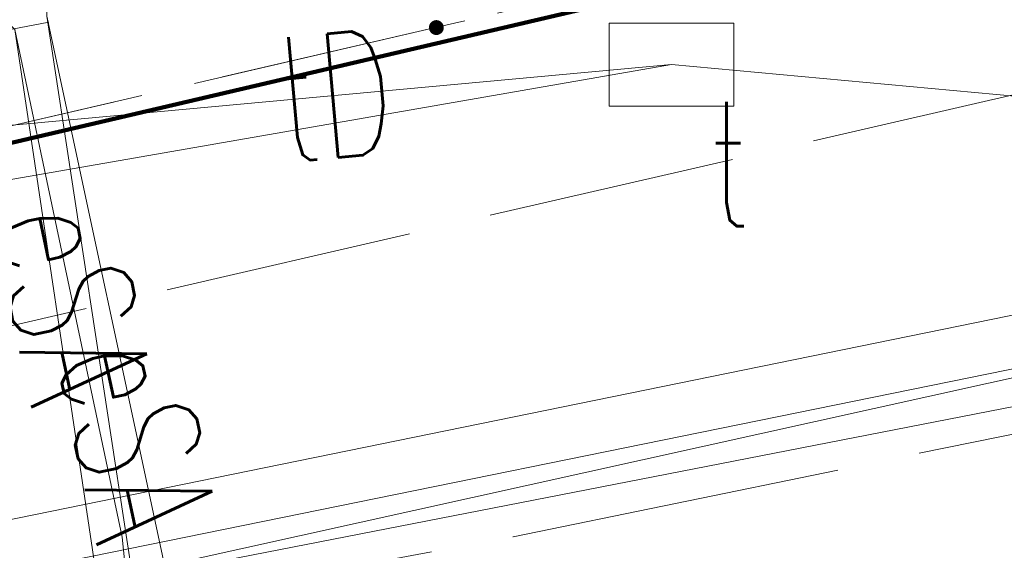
# Model space of a CAD drawing. Header units: metres. Extents: x 6567444 to 13135881, y 5574237 to 11149086.
# Tile 173 of 212: x 6567883 to 6567889, y 5574568 to 5574571. Entities that reach past the tile are written whole.
import ezdxf
from ezdxf.enums import TextEntityAlignment as Align

# ---------------------------------------------------------------- set-up
doc = ezdxf.new("R2010")
doc.units = ezdxf.units.M
for name, pattern in [('_MDCP$0$2.0_1.0', [3, 2, -1]), ('_MDCP$0$L_2_50', [2.5, 2, -0.5]), ('_MDCP$1$L_0_06', [2, 1.5, -0.5]), ('GE.I.6640.1.468.2024_MDCP_dodatkowe pomiary_12.03.2026$0$2.0_1.0', [3, 2, -1]), ('GE.I.6640.1.468.2024_MDCP_dodatkowe pomiary_12.03.2026$0$L_0_06', [2, 1.5, -0.5]), ('GE.I.6640.1.468.2024_MDCP_dodatkowe pomiary_12.03.2026$0$L_2_50', [2.5, 2, -0.5])]:
    doc.linetypes.add(name, pattern=pattern)
for name, color, linetype, lineweight in [('_MDCP$0$GES_InneUrzadzeniaTowarzyszace_P', 7, 'Continuous', 18), ('_MDCP$0$GES_PrzewodElektroenergetyczny', 1, 'Continuous', 18), ('_MDCP$0$GES_PrzewodElektroenergetyczny_Projektowany', 7, 'Continuous', 18), ('_MDCP$0$GES_PrzewodKanalizacyjny_Projektowany', 7, 'Continuous', 18), ('_MDCP$0$GES_PrzewodTelekomunikacyjny', 30, 'Continuous', 18), ('_MDCP$0$OT_Komunikacja', 7, 'Continuous', 18), ('_MDCP$0$OTRS', 7, 'Continuous', 13), ('_MDCP$0$OTRS_O', 7, 'Continuous', 20), ('_MDCP$0$Z_ZAKRES', 214, 'Continuous', 90), ('_MDCP$1$GES_PrzewodWodociagowy', 5, 'Continuous', 18), ('GE.I.6640.1.468.2024_MDCP_dodatkowe pomiary_12.03.2026$0$GES_InneUrzadzeniaTowarzyszace_P', 7, 'Continuous', 18), ('GE.I.6640.1.468.2024_MDCP_dodatkowe pomiary_12.03.2026$0$GES_PrzewodElektroenergetyczny', 1, 'Continuous', 18), ('GE.I.6640.1.468.2024_MDCP_dodatkowe pomiary_12.03.2026$0$GES_PrzewodElektroenergetyczny_Projektowany', 7, 'Continuous', 18), ('GE.I.6640.1.468.2024_MDCP_dodatkowe pomiary_12.03.2026$0$GES_PrzewodKanalizacyjny_Projektowany', 7, 'Continuous', 18), ('GE.I.6640.1.468.2024_MDCP_dodatkowe pomiary_12.03.2026$0$GES_PrzewodTelekomunikacyjny', 30, 'Continuous', 18), ('GE.I.6640.1.468.2024_MDCP_dodatkowe pomiary_12.03.2026$0$GES_PrzewodWodociagowy', 5, 'Continuous', 18), ('GE.I.6640.1.468.2024_MDCP_dodatkowe pomiary_12.03.2026$0$OT_Komunikacja', 7, 'Continuous', 18), ('GE.I.6640.1.468.2024_MDCP_dodatkowe pomiary_12.03.2026$0$OTRS', 7, 'Continuous', 13), ('GE.I.6640.1.468.2024_MDCP_dodatkowe pomiary_12.03.2026$0$OTRS_O', 7, 'Continuous', 20), ('GE.I.6640.1.468.2024_MDCP_dodatkowe pomiary_12.03.2026$0$Z_ZAKRES', 214, 'Continuous', 90)]:
    doc.layers.add(name, color=color, linetype=linetype, lineweight=lineweight)
doc.styles.add('_MDCP$0$BDOT', font='arial.ttf', dxfattribs={"width": 0.9})
doc.styles.add('_MDCP$0$STANDARD', font='simplex.shx')
doc.styles.add('GE.I.6640.1.468.2024_MDCP_dodatkowe pomiary_12.03.2026$0$BDOT', font='arial.ttf', dxfattribs={"width": 0.9})
doc.styles.add('GE.I.6640.1.468.2024_MDCP_dodatkowe pomiary_12.03.2026$0$STANDARD', font='simplex.shx')

# ---------------------------------------------------------------- blocks, each defined once
blk = doc.blocks.new('_MDCP$0$SUPW_R')
at = {"color": 0, "linetype": 'Continuous', "lineweight": 18, "flags": 128}
blk.add_lwpolyline([(0.75, 0.5), (0.75, -0.5), (-0.75, -0.5), (-0.75, 0.5)], close=True, dxfattribs=at)
blk = doc.blocks.new('_MDCP$0$OTRS')
at = {"layer": '_MDCP$0$OTRS', "color": 0, "lineweight": -3, "const_width": 0.09}
blk.add_lwpolyline([(-0.045, 0, 1), (0.045, 0, 1)], format="xyb", close=True, dxfattribs=at)
at = {"layer": '_MDCP$0$OTRS_O', "color": 0, "style": '_MDCP$0$BDOT'}
blk.add_attdef('RZEDNA', (0.514, 0.515), '', height=1.5, dxfattribs=at)
blk = doc.blocks.new('_MDCP')
at = {"layer": '_MDCP$0$GES_PrzewodElektroenergetyczny', "color": 1, "linetype": 'Continuous', "lineweight": 18}
for points in [[(6567943.5781, 5574580.4498), (6567880.22, 5574567.52), (6567879.71, 5574566.23), (6567878.836, 5574565.386), (6567873.65, 5574564.68), (6567858.185, 5574560.669)], [(6567943.5781, 5574580.4498), (6567880.22, 5574567.52), (6567879.71, 5574566.23), (6567878.836, 5574565.386), (6567873.65, 5574564.68), (6567858.185, 5574560.669)], [(6567838.664, 5574557.463), (6567839.429, 5574557.634), (6567846.812, 5574559.385), (6567851.645, 5574560.446), (6567868.123, 5574564.188), (6567878.034, 5574566.506), (6567891.189, 5574569.42), (6567902.264, 5574571.789), (6567930.529, 5574577.195), (6567943.6914, 5574579.8241)]]:
    blk.add_lwpolyline(points, dxfattribs=at)
at = {"layer": '_MDCP$0$GES_PrzewodElektroenergetyczny', "color": 1, "linetype": 'Continuous', "lineweight": 18, "flags": 128}
for points in [[(6567884.11, 5574564.42), (6567883.815, 5574567.712), (6567883.089, 5574571.096), (6567883.06, 5574571.89), (6567883.78, 5574572.13)], [(6567883.78, 5574572.13), (6567883.06, 5574571.89), (6567883.089, 5574571.096), (6567884.11, 5574564.42), (6567888.04, 5574560.5), (6567890.767, 5574559.456), (6567896.42, 5574557.98), (6567908.753, 5574555.437), (6567914.23, 5574556.17), (6567916.28, 5574556.19), (6567918.025, 5574554.589), (6567919.263, 5574551.867), (6567920.386, 5574546.54), (6567921.773, 5574539.679), (6567927.49, 5574515.89), (6567933.26, 5574494), (6567934.39, 5574491.1), (6567940.21, 5574475.47), (6567941.561, 5574472.315), (6567942.934, 5574466.809), (6567944.53, 5574458.29), (6567944.75, 5574448.65)], [(6567883.96, 5574563.89), (6567883.543, 5574567.955), (6567882.897, 5574571.016), (6567882.28, 5574571.64), (6567881.27, 5574571.67), (6567880.48, 5574571.46), (6567879.43, 5574570.97)], [(6567881.27, 5574571.67), (6567882.28, 5574571.64), (6567882.897, 5574571.016), (6567883.96, 5574563.89), (6567887.85, 5574560.03), (6567890.56, 5574558.93), (6567896.58, 5574557.27), (6567908.9, 5574554.84), (6567914.26, 5574555.68), (6567915.825, 5574555.606), (6567917.809, 5574554.257), (6567918.847, 5574551.778), (6567919.908, 5574546.358), (6567921.275, 5574539.396), (6567926.778, 5574515.559), (6567932.61, 5574493.74), (6567933.7, 5574490.89), (6567939.84, 5574475.39), (6567941.22, 5574472.16), (6567942.59, 5574466.75), (6567944.04, 5574458.24), (6567944.134, 5574448.809)]]:
    blk.add_lwpolyline(points, dxfattribs=at)
at = {"layer": '_MDCP$0$GES_PrzewodElektroenergetyczny_Projektowany', "color": 1, "linetype": '_MDCP$0$L_2_50', "lineweight": 18}
blk.add_lwpolyline([(6567943.4121, 5574581.367), (6567943.17, 5574581.32), (6567913.09, 5574576.12), (6567888.01, 5574572.01), (6567877.14, 5574569.91), (6567875.36, 5574567.7), (6567875.01, 5574566.91), (6567863.39, 5574564.59), (6567846.75, 5574561.93), (6567839.02, 5574560.65), (6567829.79, 5574558.45), (6567816.07, 5574555.81), (6567793.4535, 5574551.5948)], dxfattribs=at)
at = {"layer": '_MDCP$0$GES_PrzewodElektroenergetyczny_Projektowany', "color": 1, "linetype": '_MDCP$0$L_2_50', "lineweight": 18, "flags": 128}
blk.add_lwpolyline([(6567870.5648, 5574563.351), (6567870.6465, 5574564.6292), (6567878.4747, 5574566.0161), (6567879.0264, 5574567.2433), (6567881.5566, 5574567.3722), (6567883.4058, 5574567.4955), (6567885.9022, 5574567.9578), (6567892.6517, 5574569.3446), (6567901.3428, 5574570.9781), (6567915.5506, 5574573.5669), (6567920.1736, 5574574.4299), (6567923.348, 5574574.7381), (6567925.6903, 5574575.7243), (6567934.2581, 5574577.2036), (6567936.1998, 5574577.3886), (6567936.5871, 5574576.24)], dxfattribs=at)
at = {"layer": '_MDCP$0$GES_PrzewodKanalizacyjny_Projektowany', "color": 36, "linetype": '_MDCP$1$L_0_06', "lineweight": 18}
blk.add_lwpolyline([(6567802.8974, 5574571.1415), (6567804.15, 5574570.77), (6567822.57, 5574570.72), (6567823.94, 5574565.73), (6567834.83, 5574555.79), (6567851.21, 5574561.61), (6567874.07, 5574567.2), (6567898.27, 5574572.78), (6567918.59, 5574577.15), (6567936.88, 5574581.42)], dxfattribs=at)
at = {"layer": '_MDCP$0$GES_PrzewodTelekomunikacyjny', "color": 30, "linetype": 'Continuous', "lineweight": 18}
blk.add_lwpolyline([(6567943.617, 5574580.2347), (6567928.625, 5574577.107), (6567926.389, 5574577.084), (6567901.645, 5574572.089), (6567892.736, 5574570.263), (6567886.856, 5574570.805)], dxfattribs=at)
at = {"layer": '_MDCP$0$GES_PrzewodTelekomunikacyjny', "color": 30, "linetype": 'Continuous', "lineweight": 18, "flags": 128}
for points in [[(6567840.706, 5574576.993), (6567841.33, 5574573.551), (6567843.613, 5574563.28), (6567869.778, 5574567.833), (6567886.856, 5574570.805)], [(6567928.387, 5574576.441), (6567874.808, 5574565.99), (6567865.525, 5574563.914)], [(6567886.856, 5574570.805), (6567882.791, 5574570.432)]]:
    blk.add_lwpolyline(points, dxfattribs=at)
at = {"layer": '_MDCP$0$OT_Komunikacja', "color": 7, "linetype": '_MDCP$1$L_0_06', "lineweight": 18}
blk.add_lwpolyline([(6567940.636, 5574584.001), (6567918.52, 5574578.59), (6567905.44, 5574575.72), (6567900.9, 5574574.64), (6567885.44, 5574571.03), (6567870.69, 5574567.61), (6567854.92, 5574563.97)], dxfattribs=at)
at = {"layer": '_MDCP$0$OT_Komunikacja', "color": 7, "linetype": '_MDCP$1$L_0_06', "lineweight": 18, "flags": 128}
blk.add_lwpolyline([(6567854.92, 5574563.97), (6567870.69, 5574567.61), (6567885.44, 5574571.03), (6567900.9, 5574574.64), (6567905.44, 5574575.72), (6567905.03, 5574575.37), (6567904.95, 5574574.89), (6567905.13, 5574574.52), (6567905.5, 5574574.28), (6567908.58, 5574572.61), (6567907.32, 5574570.28), (6567878.36, 5574563.51), (6567857.08, 5574558.64), (6567851, 5574562.82), (6567850.42, 5574563.07)], close=True, dxfattribs=at)
at = {"layer": '_MDCP$0$Z_ZAKRES', "linetype": '_MDCP$0$2.0_1.0', "lineweight": 140, "ltscale": 3}
blk.add_lwpolyline([(6567820.4066, 5574555.7194), (6567847.2319, 5574561.9971), (6567929.3564, 5574581.2058), (6567956.4427, 5574443.9114), (6567955.8272, 5574425.4811), (6567951.0155, 5574407.0696), (6567933.7775, 5574381.8658), (6567907.3117, 5574367.3176), (6567855.7392, 5574355.6499), (6567852.5819, 5574378.7472), (6567848.1054, 5574411.5719), (6567841.6932, 5574438.9942), (6567818.9458, 5574517.2526)], close=True, dxfattribs=at)
at = {"layer": '_MDCP$1$GES_PrzewodWodociagowy', "color": 5, "linetype": 'Continuous', "lineweight": 18}
blk.add_lwpolyline([(6567933.69, 5574572.61), (6567933.06, 5574572.59), (6567924.48, 5574571.48), (6567923.42, 5574572.32), (6567920.04, 5574574.98), (6567915.01, 5574574.28), (6567879.77, 5574567.11), (6567879.07, 5574566.99), (6567878.14, 5574565.37), (6567860.87, 5574560.66), (6567855.39, 5574559.03), (6567839.4, 5574555.34), (6567836.94, 5574551.59), (6567834.92, 5574548.08), (6567832.61, 5574544.04), (6567830.53, 5574540.71), (6567827.89, 5574537.03), (6567830.01, 5574517.51), (6567828.46, 5574517.24), (6567802.5879, 5574511.4492)], dxfattribs=at)
at = {"layer": '_MDCP$0$GES_InneUrzadzeniaTowarzyszace_P', "linetype": 'Continuous', "xscale": 0.5, "yscale": 0.5, "zscale": 0.5}
blk.add_blockref('_MDCP$0$SUPW_R', (6567886.856, 5574570.805), dxfattribs=at)
at = {"layer": '_MDCP$0$OTRS', "xscale": 0.5, "yscale": 0.5, "zscale": 0.5}
blk.add_blockref('_MDCP$0$OTRS', (6567885.438, 5574571.028, 304.367), dxfattribs=at).add_auto_attribs({'RZEDNA': '304.37'})
at = {"layer": '_MDCP$0$GES_InneUrzadzeniaTowarzyszace_P', "color": 7, "lineweight": 15, "style": '_MDCP$0$STANDARD', "width": 0.66}
blk.add_text('t', height=0.75, dxfattribs=at).set_placement((6567887.081, 5574570.58), align=Align.TOP_LEFT)
at = {"layer": '_MDCP$0$GES_PrzewodElektroenergetyczny', "color": 1, "lineweight": 15, "style": '_MDCP$0$STANDARD', "width": 0.66}
for rotation, p in [(-78.1, (6567883.2429, 5574569.3768)), (-77.9, (6567883.6357, 5574568.5476))]:
    blk.add_text('eSA', height=0.75, rotation=rotation, dxfattribs=at).set_placement(p, align=Align.MIDDLE_CENTER)
at = {"layer": '_MDCP$0$GES_PrzewodTelekomunikacyjny', "color": 30, "lineweight": 15, "style": '_MDCP$0$STANDARD', "width": 0.66}
blk.add_text('tD', height=0.75, rotation=-354.8, dxfattribs=at).set_placement((6567884.8235, 5574570.6185), align=Align.MIDDLE_CENTER)
blk = doc.blocks.new('GE.I.6640.1.468.2024_MDCP_dodatkowe pomiary_12.03.2026$0$SUPW_R')
at = {"color": 0, "linetype": 'Continuous', "lineweight": 18, "flags": 128}
blk.add_lwpolyline([(0.75, 0.5), (0.75, -0.5), (-0.75, -0.5), (-0.75, 0.5)], close=True, dxfattribs=at)
blk = doc.blocks.new('GE.I.6640.1.468.2024_MDCP_dodatkowe pomiary_12.03.2026$0$OTRS')
at = {"layer": 'GE.I.6640.1.468.2024_MDCP_dodatkowe pomiary_12.03.2026$0$OTRS', "color": 0, "lineweight": -3, "const_width": 0.09}
blk.add_lwpolyline([(-0.045, 0, 1), (0.045, 0, 1)], format="xyb", close=True, dxfattribs=at)
at = {"layer": 'GE.I.6640.1.468.2024_MDCP_dodatkowe pomiary_12.03.2026$0$OTRS_O', "color": 0, "style": 'GE.I.6640.1.468.2024_MDCP_dodatkowe pomiary_12.03.2026$0$BDOT'}
blk.add_attdef('RZEDNA', (0.514, 0.515), '', height=1.5, dxfattribs=at)
blk = doc.blocks.new('GE.I.6640.1.468.2024_MDCP_dodatkowe pomiary_12.03.2026')
at = {"layer": 'GE.I.6640.1.468.2024_MDCP_dodatkowe pomiary_12.03.2026$0$GES_PrzewodElektroenergetyczny', "color": 1, "linetype": 'Continuous', "lineweight": 18}
for points in [[(6567943.5781, 5574580.4498), (6567880.22, 5574567.52), (6567879.71, 5574566.23), (6567878.836, 5574565.386), (6567873.65, 5574564.68), (6567858.185, 5574560.669)], [(6567943.5781, 5574580.4498), (6567880.22, 5574567.52), (6567879.71, 5574566.23), (6567878.836, 5574565.386), (6567873.65, 5574564.68), (6567858.185, 5574560.669)], [(6567838.664, 5574557.463), (6567839.429, 5574557.634), (6567846.812, 5574559.385), (6567851.645, 5574560.446), (6567868.123, 5574564.188), (6567878.034, 5574566.506), (6567891.189, 5574569.42), (6567902.264, 5574571.789), (6567930.529, 5574577.195), (6567943.6914, 5574579.8241)]]:
    blk.add_lwpolyline(points, dxfattribs=at)
at = {"layer": 'GE.I.6640.1.468.2024_MDCP_dodatkowe pomiary_12.03.2026$0$GES_PrzewodElektroenergetyczny', "color": 1, "linetype": 'Continuous', "lineweight": 18, "flags": 128}
for points in [[(6567884.11, 5574564.42), (6567883.815, 5574567.712), (6567883.089, 5574571.096), (6567883.06, 5574571.89), (6567883.78, 5574572.13)], [(6567883.78, 5574572.13), (6567883.06, 5574571.89), (6567883.089, 5574571.096), (6567884.11, 5574564.42), (6567888.04, 5574560.5), (6567890.767, 5574559.456), (6567896.42, 5574557.98), (6567908.753, 5574555.437), (6567914.23, 5574556.17), (6567916.28, 5574556.19), (6567918.025, 5574554.589), (6567919.263, 5574551.867), (6567920.386, 5574546.54), (6567921.773, 5574539.679), (6567927.49, 5574515.89), (6567933.26, 5574494), (6567934.39, 5574491.1), (6567940.21, 5574475.47), (6567941.561, 5574472.315), (6567942.934, 5574466.809), (6567944.53, 5574458.29), (6567944.75, 5574448.65)], [(6567883.96, 5574563.89), (6567883.543, 5574567.955), (6567882.897, 5574571.016), (6567882.28, 5574571.64), (6567881.27, 5574571.67), (6567880.48, 5574571.46), (6567879.43, 5574570.97)], [(6567881.27, 5574571.67), (6567882.28, 5574571.64), (6567882.897, 5574571.016), (6567883.96, 5574563.89), (6567887.85, 5574560.03), (6567890.56, 5574558.93), (6567896.58, 5574557.27), (6567908.9, 5574554.84), (6567914.26, 5574555.68), (6567915.825, 5574555.606), (6567917.809, 5574554.257), (6567918.847, 5574551.778), (6567919.908, 5574546.358), (6567921.275, 5574539.396), (6567926.778, 5574515.559), (6567932.61, 5574493.74), (6567933.7, 5574490.89), (6567939.84, 5574475.39), (6567941.22, 5574472.16), (6567942.59, 5574466.75), (6567944.04, 5574458.24), (6567944.134, 5574448.809)]]:
    blk.add_lwpolyline(points, dxfattribs=at)
at = {"layer": 'GE.I.6640.1.468.2024_MDCP_dodatkowe pomiary_12.03.2026$0$GES_PrzewodElektroenergetyczny_Projektowany', "color": 1, "linetype": 'GE.I.6640.1.468.2024_MDCP_dodatkowe pomiary_12.03.2026$0$L_2_50', "lineweight": 18}
blk.add_lwpolyline([(6567943.4121, 5574581.367), (6567943.17, 5574581.32), (6567913.09, 5574576.12), (6567888.01, 5574572.01), (6567877.14, 5574569.91), (6567875.36, 5574567.7), (6567875.01, 5574566.91), (6567863.39, 5574564.59), (6567846.75, 5574561.93), (6567839.02, 5574560.65), (6567829.79, 5574558.45), (6567816.07, 5574555.81), (6567793.4535, 5574551.5948)], dxfattribs=at)
at = {"layer": 'GE.I.6640.1.468.2024_MDCP_dodatkowe pomiary_12.03.2026$0$GES_PrzewodElektroenergetyczny_Projektowany', "color": 1, "linetype": 'GE.I.6640.1.468.2024_MDCP_dodatkowe pomiary_12.03.2026$0$L_2_50', "lineweight": 18, "flags": 128}
blk.add_lwpolyline([(6567870.5648, 5574563.351), (6567870.6465, 5574564.6292), (6567878.4747, 5574566.0161), (6567879.0264, 5574567.2433), (6567881.5566, 5574567.3722), (6567883.4058, 5574567.4955), (6567885.9022, 5574567.9578), (6567892.6517, 5574569.3446), (6567901.3428, 5574570.9781), (6567915.5506, 5574573.5669), (6567920.1736, 5574574.4299), (6567923.348, 5574574.7381), (6567925.6903, 5574575.7243), (6567934.2581, 5574577.2036), (6567936.1998, 5574577.3886), (6567936.5871, 5574576.24)], dxfattribs=at)
at = {"layer": 'GE.I.6640.1.468.2024_MDCP_dodatkowe pomiary_12.03.2026$0$GES_PrzewodKanalizacyjny_Projektowany', "color": 36, "linetype": 'GE.I.6640.1.468.2024_MDCP_dodatkowe pomiary_12.03.2026$0$L_0_06', "lineweight": 18}
blk.add_lwpolyline([(6567802.8974, 5574571.1415), (6567804.15, 5574570.77), (6567822.57, 5574570.72), (6567823.94, 5574565.73), (6567834.83, 5574555.79), (6567851.21, 5574561.61), (6567874.07, 5574567.2), (6567898.27, 5574572.78), (6567918.59, 5574577.15), (6567936.88, 5574581.42)], dxfattribs=at)
at = {"layer": 'GE.I.6640.1.468.2024_MDCP_dodatkowe pomiary_12.03.2026$0$GES_PrzewodTelekomunikacyjny', "color": 30, "linetype": 'Continuous', "lineweight": 18}
blk.add_lwpolyline([(6567943.617, 5574580.2347), (6567928.625, 5574577.107), (6567926.389, 5574577.084), (6567901.645, 5574572.089), (6567892.736, 5574570.263), (6567886.856, 5574570.805)], dxfattribs=at)
at = {"layer": 'GE.I.6640.1.468.2024_MDCP_dodatkowe pomiary_12.03.2026$0$GES_PrzewodTelekomunikacyjny', "color": 30, "linetype": 'Continuous', "lineweight": 18, "flags": 128}
for points in [[(6567840.706, 5574576.993), (6567841.33, 5574573.551), (6567843.613, 5574563.28), (6567869.778, 5574567.833), (6567886.856, 5574570.805)], [(6567928.387, 5574576.441), (6567874.808, 5574565.99), (6567865.525, 5574563.914)], [(6567886.856, 5574570.805), (6567882.791, 5574570.432)]]:
    blk.add_lwpolyline(points, dxfattribs=at)
at = {"layer": 'GE.I.6640.1.468.2024_MDCP_dodatkowe pomiary_12.03.2026$0$GES_PrzewodWodociagowy', "color": 5, "linetype": 'Continuous', "lineweight": 18}
blk.add_lwpolyline([(6567933.69, 5574572.61), (6567933.06, 5574572.59), (6567924.48, 5574571.48), (6567923.42, 5574572.32), (6567920.04, 5574574.98), (6567915.01, 5574574.28), (6567879.77, 5574567.11), (6567879.07, 5574566.99), (6567878.14, 5574565.37), (6567860.87, 5574560.66), (6567855.39, 5574559.03), (6567839.4, 5574555.34), (6567836.94, 5574551.59), (6567834.92, 5574548.08), (6567832.61, 5574544.04), (6567830.53, 5574540.71), (6567827.89, 5574537.03), (6567830.01, 5574517.51), (6567828.46, 5574517.24), (6567802.5879, 5574511.4492)], dxfattribs=at)
at = {"layer": 'GE.I.6640.1.468.2024_MDCP_dodatkowe pomiary_12.03.2026$0$OT_Komunikacja', "color": 7, "linetype": 'GE.I.6640.1.468.2024_MDCP_dodatkowe pomiary_12.03.2026$0$L_0_06', "lineweight": 18}
blk.add_lwpolyline([(6567940.636, 5574584.001), (6567918.52, 5574578.59), (6567905.44, 5574575.72), (6567900.9, 5574574.64), (6567885.44, 5574571.03), (6567870.69, 5574567.61), (6567854.92, 5574563.97)], dxfattribs=at)
at = {"layer": 'GE.I.6640.1.468.2024_MDCP_dodatkowe pomiary_12.03.2026$0$OT_Komunikacja', "color": 7, "linetype": 'GE.I.6640.1.468.2024_MDCP_dodatkowe pomiary_12.03.2026$0$L_0_06', "lineweight": 18, "flags": 128}
blk.add_lwpolyline([(6567854.92, 5574563.97), (6567870.69, 5574567.61), (6567885.44, 5574571.03), (6567900.9, 5574574.64), (6567905.44, 5574575.72), (6567905.03, 5574575.37), (6567904.95, 5574574.89), (6567905.13, 5574574.52), (6567905.5, 5574574.28), (6567908.58, 5574572.61), (6567907.32, 5574570.28), (6567878.36, 5574563.51), (6567857.08, 5574558.64), (6567851, 5574562.82), (6567850.42, 5574563.07)], close=True, dxfattribs=at)
at = {"layer": 'GE.I.6640.1.468.2024_MDCP_dodatkowe pomiary_12.03.2026$0$Z_ZAKRES', "linetype": 'GE.I.6640.1.468.2024_MDCP_dodatkowe pomiary_12.03.2026$0$2.0_1.0', "lineweight": 140, "ltscale": 3}
blk.add_lwpolyline([(6567820.4066, 5574555.7194), (6567847.2319, 5574561.9971), (6567929.3564, 5574581.2058), (6567956.4427, 5574443.9114), (6567955.8272, 5574425.4811), (6567951.0155, 5574407.0696), (6567933.7775, 5574381.8658), (6567907.3117, 5574367.3176), (6567855.7392, 5574355.6499), (6567852.5819, 5574378.7472), (6567848.1054, 5574411.5719), (6567841.6932, 5574438.9942), (6567818.9458, 5574517.2526)], close=True, dxfattribs=at)
at = {"layer": 'GE.I.6640.1.468.2024_MDCP_dodatkowe pomiary_12.03.2026$0$GES_InneUrzadzeniaTowarzyszace_P', "linetype": 'Continuous', "xscale": 0.5, "yscale": 0.5, "zscale": 0.5}
blk.add_blockref('GE.I.6640.1.468.2024_MDCP_dodatkowe pomiary_12.03.2026$0$SUPW_R', (6567886.856, 5574570.805), dxfattribs=at)
at = {"layer": 'GE.I.6640.1.468.2024_MDCP_dodatkowe pomiary_12.03.2026$0$OTRS', "xscale": 0.5, "yscale": 0.5, "zscale": 0.5}
blk.add_blockref('GE.I.6640.1.468.2024_MDCP_dodatkowe pomiary_12.03.2026$0$OTRS', (6567885.438, 5574571.028, 304.367), dxfattribs=at).add_auto_attribs({'RZEDNA': '304.37'})
at = {"layer": 'GE.I.6640.1.468.2024_MDCP_dodatkowe pomiary_12.03.2026$0$GES_InneUrzadzeniaTowarzyszace_P', "color": 7, "lineweight": 15, "style": 'GE.I.6640.1.468.2024_MDCP_dodatkowe pomiary_12.03.2026$0$STANDARD', "width": 0.66}
blk.add_text('t', height=0.75, dxfattribs=at).set_placement((6567887.081, 5574570.58), align=Align.TOP_LEFT)
at = {"layer": 'GE.I.6640.1.468.2024_MDCP_dodatkowe pomiary_12.03.2026$0$GES_PrzewodElektroenergetyczny', "color": 1, "lineweight": 15, "style": 'GE.I.6640.1.468.2024_MDCP_dodatkowe pomiary_12.03.2026$0$STANDARD', "width": 0.66}
for rotation, p in [(-78.1, (6567883.2429, 5574569.3768)), (-77.9, (6567883.6357, 5574568.5476))]:
    blk.add_text('eSA', height=0.75, rotation=rotation, dxfattribs=at).set_placement(p, align=Align.MIDDLE_CENTER)
at = {"layer": 'GE.I.6640.1.468.2024_MDCP_dodatkowe pomiary_12.03.2026$0$GES_PrzewodTelekomunikacyjny', "color": 30, "lineweight": 15, "style": 'GE.I.6640.1.468.2024_MDCP_dodatkowe pomiary_12.03.2026$0$STANDARD', "width": 0.66}
blk.add_text('tD', height=0.75, rotation=-354.8, dxfattribs=at).set_placement((6567884.8235, 5574570.6185), align=Align.MIDDLE_CENTER)

msp = doc.modelspace()

# ---------------------------------------------------------------- block references
at = {"layer": 'Defpoints'}
msp.add_blockref('GE.I.6640.1.468.2024_MDCP_dodatkowe pomiary_12.03.2026', (0, 0), dxfattribs=at)

# ---------------------------------------------------------------- next in the draw order: block references
msp.add_blockref('_MDCP', (0, 0))

doc.saveas('drawing.dxf')
